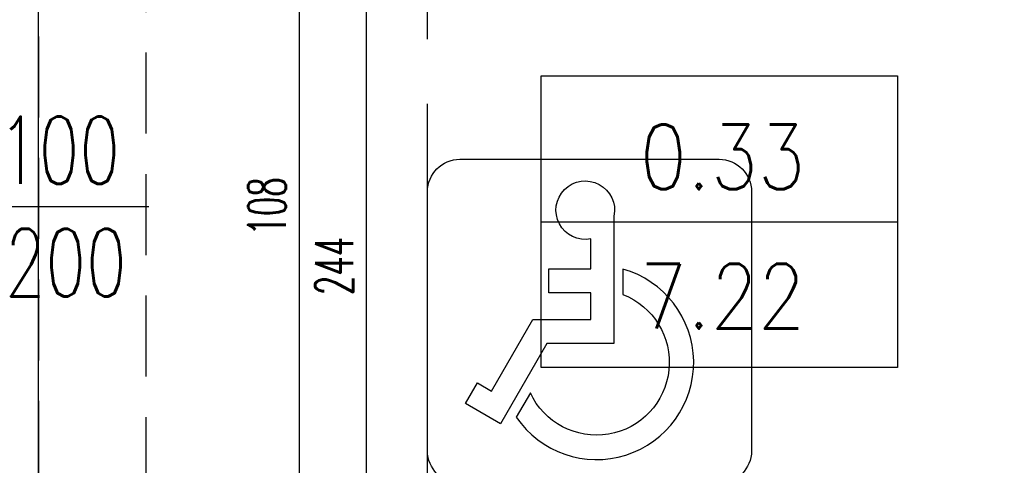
# Model space of a CAD drawing. Header units: centimetres. Extents: x -15121 to 30567, y -60641 to 0.
# Tile 9 of 256: x 1428 to 1610, y -25513 to -25430. Entities that reach past the tile are written whole.
import ezdxf
from ezdxf.enums import TextEntityAlignment as Align

# ---------------------------------------------------------------- set-up
doc = ezdxf.new("R2010")
doc.units = ezdxf.units.CM
doc.header["$LTSCALE"] = 60
doc.linetypes.add('( Dashed )', pattern=[0.75, 0.5, -0.25])
doc.linetypes.add('DP', pattern=[0.5, 0.3, -0.2])
for name, color, linetype in [('AIKA NP', 7, 'Continuous'), ('AIKA podłoga wc pod meble', 8, 'Continuous'), ('AIKA widokowe', 7, 'Continuous'), ('AIKA wymiarowanie wc rzut', 7, 'Continuous'), ('F-BIL', 1, 'Continuous'), ('F-BIL-OP', 3, 'Continuous'), ('F-BIL-TA', 1, 'Continuous')]:
    doc.layers.add(name, color=color, linetype=linetype)
doc.styles.add('RomanS', font='romans.shx')
doc.styles.add('SIMPLEX', font='simplex', dxfattribs={"width": 0.85})
doc.styles.add('wymiar', font='txt.shx', dxfattribs={"width": 0.6})
doc.dimstyles.new('Dwudziestka', dxfattribs={"dimtxt": 7, "dimasz": 0.7, "dimexe": 5, "dimexo": 0, "dimgap": 2.5, "dimtad": 1, "dimtoh": 1, "dimdec": 3, "dimrnd": 0.5, "dimdsep": 46, "dimtxsty": 'wymiar', "dimblk": 'znacznik', "dimcen": 0, "dimdle": 5, "dimse1": 1, "dimse2": 1, "dimclrd": 256, "dimclre": 256, "dimclrt": 256, "dimadec": 0, "dimazin": 0, "dimtfac": 0.4, "dimtdec": 3, "dimtix": 1, "dimtofl": 0, "dimtmove": 2, "dimatfit": 3, "dimldrblk": 'znacznik', "dimfxl": 1, "dimtolj": 1, "dimarcsym": 0})

# ---------------------------------------------------------------- blocks, each defined once
blk = doc.blocks.new('NP')
at = {"layer": 'AIKA NP', "color": 8, "linetype": 'DP'}
blk.add_line((-170, -150), (-170, 0), dxfattribs=at)
blk = doc.blocks.new('DYBY-BL5')
at = {"layer": 'F-BIL-TA', "color": 1}
blk.add_line((0, 45), (110, 45), dxfattribs=at)
blk.add_lwpolyline([(0, 0), (0, 90), (110, 90), (110, 0)], close=True, dxfattribs=at)
at = {"layer": 'F-BIL-OP', "style": 'SIMPLEX', "width": 0.85}
blk.add_attdef('NR', text='', height=20, dxfattribs=at).set_placement((56, 55), align=Align.CENTER)
at = {"layer": 'F-BIL-OP', "color": 2, "style": 'SIMPLEX', "width": 0.85, "flags": 1}
for tag, p in [('NAZWA', (119, 55)), ('POSADZKA', (119, 12)), ('GRUPA', (119, -27)), ('RODZAJ', (119, -72))]:
    blk.add_attdef(tag, p, '', height=19, dxfattribs=at)
at = {"layer": 'F-BIL-OP', "color": 2, "style": 'SIMPLEX', "width": 0.85}
blk.add_attdef('POW.', text='', height=20, dxfattribs=at).set_placement((56, 12), align=Align.CENTER)
at = {"layer": 'F-BIL-OP', "color": 2, "style": 'SIMPLEX', "width": 0.85, "flags": 1}
blk.add_attdef('POWH.', text='', height=20, dxfattribs=at).set_placement((56, -27), align=Align.CENTER)
blk = doc.blocks.new('znacznik')
at = {"color": 0}
for points in [[(0, -5), (0, 5)], [(-4, 0), (4, 0)]]:
    blk.add_lwpolyline(points, dxfattribs=at)
at = {"color": 1}
blk.add_lwpolyline([(-2.12, -2.12), (2.12, 2.12)], dxfattribs=at)
blk = doc.blocks.new('*D5814')
at = {"layer": 'AIKA wymiarowanie wc rzut', "lineweight": -2, "transparency": 16777216}
blk.add_line((1479.43, -25517.99), (1479.43, -25411.4), dxfattribs=at)
at = {"layer": 'Defpoints', "color": 0, "transparency": 16777216}
for p in [(1451.14, -25410.7), (1479.43, -25410.7), (1451.06, -25518.69)]:
    blk.add_point(p, dxfattribs=at)
at = {"layer": 'AIKA wymiarowanie wc rzut', "lineweight": -2, "transparency": 16777216, "xscale": 0.7, "yscale": 0.7, "zscale": 0.7}
for p, rotation in [((1479.43, -25410.7), 90), ((1479.43, -25518.69), 270)]:
    blk.add_blockref('znacznik', p, dxfattribs=dict(at, rotation=rotation))
at = {"layer": 'AIKA wymiarowanie wc rzut', "transparency": 16777216, "insert": (1473.43, -25464.69), "char_height": 7, "attachment_point": 5, "rotation": 90, "style": 'wymiar'}
blk.add_mtext('\\A1;108', dxfattribs=at)
blk = doc.blocks.new('*D5818')
at = {"layer": 'AIKA wymiarowanie wc rzut', "lineweight": -2, "transparency": 16777216}
blk.add_line((1491.86, -25597), (1491.86, -25354.4), dxfattribs=at)
at = {"layer": 'Defpoints', "color": 0, "transparency": 16777216}
for p in [(1448.24, -25353.7), (1491.86, -25353.7), (1448.24, -25597.7)]:
    blk.add_point(p, dxfattribs=at)
at = {"layer": 'AIKA wymiarowanie wc rzut', "lineweight": -2, "transparency": 16777216, "xscale": 0.7, "yscale": 0.7, "zscale": 0.7}
for p, rotation in [((1491.86, -25353.7), 90), ((1491.86, -25597.7), 270)]:
    blk.add_blockref('znacznik', p, dxfattribs=dict(at, rotation=rotation))
at = {"layer": 'AIKA wymiarowanie wc rzut', "transparency": 16777216, "insert": (1485.86, -25475.7), "char_height": 7, "attachment_point": 5, "rotation": 90, "style": 'wymiar'}
blk.add_mtext('\\A1;244', dxfattribs=at)

msp = doc.modelspace()

# ---------------------------------------------------------------- linework, layer by layer
at = {"layer": 'AIKA podłoga wc pod meble'}
msp.add_lwpolyline([(1431.1412, -25410.7001), (1451.0586, -25410.7001), (1451.1412, -25356.6963), (1749.1412, -25356.6963), (1749.1412, -25414.6963), (1753.6412, -25414.6963), (1753.6423, -25587.1963), (1451.1429, -25587.5662), (1451.1429, -25518.6926), (1431.1412, -25518.6963)], close=True, dxfattribs=at)
at = {"layer": 'AIKA widokowe', "linetype": '( Dashed )', "ltscale": 0.5}
for p, q in [((1431.1412, -25410.6963), (1431.1412, -25518.6963)), ((1451.0586, -25518.6928), (1451.0586, -25410.6928))]:
    msp.add_line(p, q, dxfattribs=at)
at = {"layer": 'AIKA widokowe', "extrusion": (0, 0, -1)}
msp.add_line((1409.9756, -25464.6963), (1451.5505, -25464.6963), dxfattribs=at)
at = {"layer": 'AIKA widokowe', "color": 8}
for points in [[(1557.1412, -25515.9532), (1509.1412, -25515.9532, -0.41421356), (1503.1412, -25509.9532), (1503.1412, -25461.9532, -0.41421356), (1509.1412, -25455.9532), (1557.1412, -25455.9532, -0.41421356), (1563.1412, -25461.9532), (1563.1412, -25509.9532, -0.41421356)], [(1537.675, -25466.454), (1537.6751, -25490.0807), (1525.2219, -25490.0807), (1516.643, -25504.9398), (1510.1721, -25501.2038), (1512.386, -25497.3692), (1515.0223, -25498.8913), (1522.6655, -25485.6529), (1533.3856, -25485.6529), (1533.3856, -25480.6716), (1525.637, -25480.6716), (1525.637, -25476.2438), (1533.3856, -25476.2438), (1533.3856, -25470.7101, -3.28613772)], [(1539.3355, -25476.2902), (1539.3355, -25480.9885, -1.48065135), (1522.1878, -25499.2102), (1519.5934, -25503.7038, 1.42840705)]]:
    msp.add_lwpolyline(points, format="xyb", close=True, dxfattribs=at)

# ---------------------------------------------------------------- block references
at = {"layer": 'AIKA NP', "color": 8}
msp.add_blockref('NP', (1673.1412, -25373.6963), dxfattribs=at)
at = {"layer": 'F-BIL', "xscale": 0.6, "yscale": 0.6, "zscale": 0.6}
msp.add_blockref('DYBY-BL5', (1524.1631, -25494.5099), dxfattribs=at).add_auto_attribs({'NR': '0.33', 'POW.': '7.22'})

# ---------------------------------------------------------------- texts
at = {"layer": 'AIKA widokowe', "style": 'RomanS', "width": 0.7}
for s, p in [('100', (1423.6717, -25460.5252)), ('200', (1424.9217, -25481.3586))]:
    msp.add_text(s, height=12.5, dxfattribs=at).set_placement(p)

# ---------------------------------------------------------------- dimensions: what is measured, and where the dimension line sits
at = {"layer": 'AIKA wymiarowanie wc rzut', "color": 2}
for base, p1, p2, picture, middle in [((1491.859, -25353.6963), (1448.24, -25597.6963), (1448.24, -25353.6963), '*D5818', (1485.859, -25475.6963)), ((1479.42939, -25410.69633), (1451.05863, -25518.69277), (1451.14121, -25410.69633), '*D5814', (1473.42939, -25464.69455))]:
    dim = msp.add_linear_dim(base=base, p1=p1, p2=p2, angle=90, dimstyle='Dwudziestka', dxfattribs=at)
    dim.commit()
    dim.dimension.update_dxf_attribs({"geometry": picture, "text_midpoint": middle})

doc.saveas('drawing.dxf')
